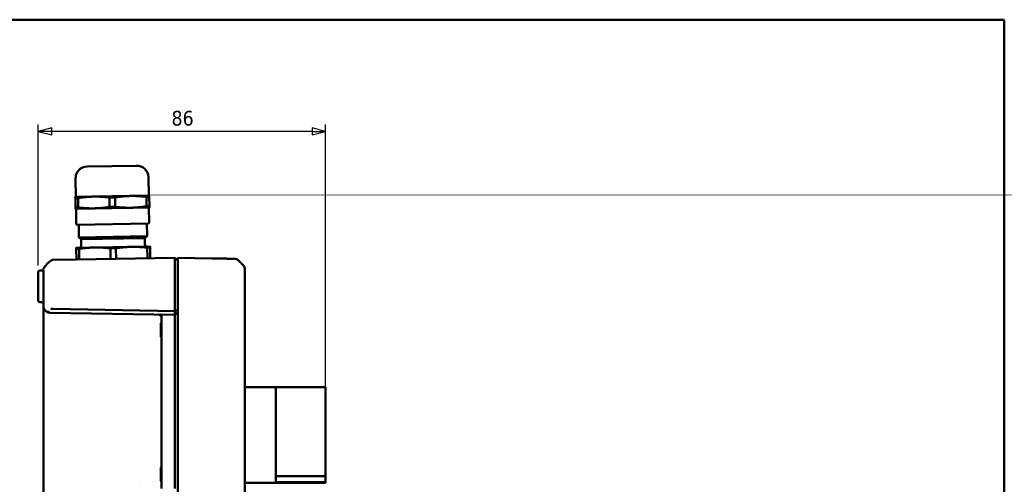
# Model space of a CAD drawing. Header units: millimetres. Extents: x 20 to 574, y 18 to 400.
# Tile 16 of 16: x 281 to 574, y 262 to 400. Entities that reach past the tile are written whole.
import ezdxf

# ---------------------------------------------------------------- set-up
doc = ezdxf.new("R2010")
doc.units = ezdxf.units.MM
doc.header["$LTSCALE"] = 2
for name, color, linetype, lineweight in [('Border (ISO)', 7, 'Continuous', 50), ('Dimension (ISO)', 7, 'Continuous', 25), ('Visible (ISO)', 7, 'Continuous', 50)]:
    doc.layers.add(name, color=color, linetype=linetype, lineweight=lineweight)
doc.styles.add('Note Text (ISO)', font='tahoma.ttf')
doc.dimstyles.new('Default (ISO)', dxfattribs={"dimscale": 2, "dimtxt": 2.2, "dimasz": 2, "dimexe": 1, "dimexo": 1, "dimgap": 0.762, "dimtad": 1, "dimdec": 1, "dimrnd": 1e-08, "dimtxsty": 'Note Text (ISO)', "dimblk": 'Filled-1', "dimcen": 0.09, "dimdle": 10, "dimclrd": 256, "dimclre": 256, "dimclrt": 256, "dimadec": 0, "dimazin": 0, "dimtfac": 0.863636, "dimtdec": 0, "dimtmove": 0, "dimatfit": 3, "dimfxl": 1, "dimtolj": 1, "dimlwd": -1, "dimlwe": -1, "dimarcsym": 0})

# ---------------------------------------------------------------- blocks, each defined once
blk = doc.blocks.new('Borders Border')
at = {"layer": 'Border (ISO)'}
for p, q in [((10, 200), (287, 200)), ((287, 200), (287, 10))]:
    blk.add_line(p, q, dxfattribs=at)
blk = doc.blocks.new('Filled-1')
at = {"color": 0}
for p, q in [((0, 0), (-1, 0.25)), ((-1, 0.25), (-1, -0.25)), ((-1, 0), (0, 0)), ((-1, -0.25), (0, 0))]:
    blk.add_line(p, q, dxfattribs=at)
at = {"color": 0, "flags": 128}
blk.add_lwpolyline([(-1, -0.25), (0, 0), (-1, 0.25), (-1, -0.25)], dxfattribs=at)
at = {"color": 0}
blk.add_solid([(-1, -0.25), (0, 0), (-1, 0.25), (-1, -0.25)], dxfattribs=at)
blk = doc.blocks.new('*D9')
at = {"layer": 'Defpoints', "color": 0, "transparency": 16777216}
for p in [(286.38, 366.73), (286.38, 324.78), (371.88, 288.03)]:
    blk.add_point(p, dxfattribs=at)
at = {"layer": 'Dimension (ISO)', "transparency": 16777216}
for p, q in [((286.38, 326.78), (286.38, 368.73)), ((367.88, 366.73), (290.38, 366.73)), ((371.88, 290.03), (371.88, 368.73))]:
    blk.add_line(p, q, dxfattribs=at)
at = {"layer": 'Dimension (ISO)', "transparency": 16777216, "xscale": 4, "yscale": 4, "zscale": 4, "rotation": 180}
blk.add_blockref('Filled-1', (286.38, 366.73), dxfattribs=at)
at = {"layer": 'Dimension (ISO)', "transparency": 16777216, "xscale": 4, "yscale": 4, "zscale": 4}
blk.add_blockref('Filled-1', (371.88, 366.73), dxfattribs=at)
at = {"layer": 'Dimension (ISO)', "transparency": 16777216, "insert": (326.04, 372.85), "char_height": 4.4, "attachment_point": 1, "style": 'Note Text (ISO)'}
blk.add_mtext('\\A1;86', dxfattribs=at)

msp = doc.modelspace()

# ---------------------------------------------------------------- linework, layer by layer
at = {"layer": 'Visible (ISO)'}
for p, q in [((300.89, 356.24), (315.59, 356.5)), ((297.46, 352.68), (297.55, 347.18)), ((319.15, 353.06), (319.25, 347.56)), ((297.4, 347.18), (302.9, 347.28)), ((298.24, 346.86), (297.41, 346.85)), ((297.41, 346.85), (297.46, 344.02)), ((298.29, 344.03), (298.24, 346.86)), ((302.9, 347.28), (313.9, 347.47)), ((309.24, 347.05), (307.57, 347.02)), ((307.57, 347.02), (307.62, 344.19)), ((309.29, 344.22), (309.24, 347.05)), ((313.9, 347.47), (319.4, 347.56)), ((319.4, 347.23), (318.57, 347.22)), ((318.57, 347.22), (318.62, 344.39)), ((319.45, 344.4), (319.4, 347.23)), ((297.46, 344.02), (298.29, 344.03)), ((302.96, 343.78), (297.46, 343.68)), ((297.61, 343.68), (297.69, 339.08)), ((313.96, 343.97), (302.96, 343.78)), ((307.62, 344.19), (309.29, 344.22)), ((319.46, 344.07), (313.96, 343.97)), ((318.62, 344.39), (319.45, 344.4)), ((319.31, 344.06), (319.39, 339.46)), ((297.9, 338.89), (319.19, 339.26)), ((298.46, 335.09), (298.4, 338.9)), ((318.76, 335.45), (318.69, 339.25)), ((298.46, 335.09), (318.76, 335.45)), ((299.12, 334.56), (298.46, 335.09)), ((318.12, 334.89), (299.12, 334.56)), ((299.17, 332.76), (299.14, 334.56)), ((318.13, 333.09), (318.1, 334.89)), ((318.12, 334.89), (318.76, 335.45)), ((297.67, 332.03), (303.16, 332.13)), ((298.5, 331.71), (297.67, 331.7)), ((297.73, 328.53), (297.67, 331.7)), ((298.56, 328.55), (298.5, 331.71)), ((303.16, 332.13), (314.16, 332.32)), ((309.5, 331.9), (307.84, 331.87)), ((307.89, 328.71), (307.84, 331.87)), ((309.56, 328.74), (309.5, 331.9)), ((314.16, 332.32), (319.66, 332.41)), ((319.67, 332.08), (318.84, 332.07)), ((318.89, 328.9), (318.84, 332.07)), ((319.72, 328.92), (319.67, 332.08)), ((297.75, 328.53), (290.73, 328.41)), ((327.08, 329.04), (297.75, 328.53)), ((327.08, 329.04), (327.88, 328.24)), ((327.08, 328.81), (327.08, 328.81)), ((327.08, 326.83), (327.08, 328.81)), ((327.88, 328.81), (327.88, 329.04)), ((338.01, 328.87), (327.88, 329.04)), ((327.88, 328.81), (327.88, 326.83)), ((287.89, 325.66), (287.89, 325.66)), ((327.08, 326.83), (327.08, 326.83)), ((327.08, 313.18), (327.08, 326.19)), ((327.88, 326.19), (327.88, 326.83)), ((327.88, 326.19), (327.88, 245.9)), ((286.38, 319.54), (286.38, 324.78)), ((287.41, 325.29), (286.87, 325.28)), ((286.38, 319.54), (286.38, 317.81)), ((286.38, 316.31), (286.38, 317.81)), ((287.88, 318.38), (287.88, 314.69)), ((347.88, 253.37), (347.88, 318.72)), ((286.87, 315.81), (287.39, 315.8)), ((287.88, 307.75), (287.88, 314.69)), ((290.73, 313.81), (327.08, 313.18)), ((327.08, 312.04), (289.85, 312.69)), ((323.08, 311.82), (323.08, 260.27)), ((327.08, 313.18), (327.88, 313.51)), ((327.08, 313.18), (327.08, 312.04)), ((327.08, 312.04), (327.88, 312.84)), ((327.08, 260.34), (327.08, 311.74)), ((322.88, 309.54), (323.08, 309.74)), ((322.88, 305.54), (322.88, 309.54)), ((287.88, 307.75), (287.88, 264.34)), ((322.88, 305.54), (323.08, 305.34)), ((347.88, 290.5), (357.08, 290.5)), ((357.08, 262), (357.08, 290.5)), ((357.08, 290.49), (371.88, 290.49)), ((371.88, 290.49), (371.88, 290.12)), ((371.88, 290.12), (371.88, 288.03)), ((371.88, 289.63), (371.89, 289.63)), ((371.88, 263.97), (371.88, 288.03)), ((371.89, 288.18), (371.89, 289.63)), ((371.89, 288.18), (371.89, 279.51)), ((371.89, 278.15), (371.89, 279.51)), ((371.88, 278.15), (371.89, 278.15)), ((287.88, 257.39), (287.88, 264.34)), ((322.88, 266.54), (323.08, 266.74)), ((322.88, 262.54), (322.88, 266.54)), ((371.88, 263.97), (357.08, 263.97)), ((371.88, 263.97), (371.88, 262.2)), ((316.74, 262.51), (316.74, 262.51)), ((322.88, 262.54), (323.08, 262.34)), ((347.88, 262), (357.08, 262)), ((371.88, 262.2), (357.08, 262.2)), ((357.08, 262.02), (371.88, 262.02)), ((371.88, 262.2), (371.88, 262.02))]:
    msp.add_line(p, q, dxfattribs=at)
for centre, radius, start, end in [((300.95, 352.74), 3.5, 91, 181), ((315.65, 353), 3.5, 1, 91), ((297.89, 339.09), 0.2, 181, 271), ((319.19, 339.46), 0.2, 271, 1), ((298.47, 332.75), 0.7, 271, 1), ((318.83, 333.1), 0.7, 181, 271), ((290.75, 327.41), 1, 90.9977, 130.0477), ((336.01, 317.03), 15, 39.0477, 49.9353), ((287.41, 325.79), 0.5, 271, 349.4842), ((299.75, 316.69), 15, 130.0478, 140.9569), ((346.88, 325.85), 1, 0.0073, 38.5528), ((286.88, 324.78), 0.5, 91, 180), ((286.88, 316.31), 0.5, 180, 269), ((287.38, 315.3), 0.5, 0, 89), ((289.88, 314.69), 2, 267.9604, 269), ((322.78, 311.82), 0.3, 0, 89)]:
    msp.add_arc(centre, radius, start, end, dxfattribs=at)
for centre, major_axis, ratio, start_param, end_param in [((345.02, 327.74), (0.646, 0.763), 0.999999, 0, 0.684758), ((288.88, 325.51), (-1, 0), 0.999994, 5.608873, 6.138132), ((320.74, 262.71), (-0.35, 2.71), 0.118427, 1.657701, 1.657744), ((320.74, 262.71), (0.35, -2.71), 0.118428, 1.448137, 1.448185)]:
    msp.add_ellipse(centre, major_axis=major_axis, ratio=ratio, start_param=start_param, end_param=end_param, dxfattribs=at)
for points, weights in [([(297.4, 347.18), (297.4, 347.18), (297.41, 346.85)], [1, 1.08574144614, 1.1154562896]), ([(298.24, 346.86), (300.69, 347.24), (302.9, 347.28)], [1.1154562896, 1.08574144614, 1]), ([(302.9, 347.28), (305.11, 347.32), (307.57, 347.02)], [1, 1.08574144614, 1.1154562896]), ([(309.24, 347.05), (311.69, 347.43), (313.9, 347.47)], [1.1154562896, 1.08574144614, 1]), ([(313.9, 347.47), (316.11, 347.51), (318.57, 347.22)], [1, 1.08574144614, 1.1154562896]), ([(319.4, 347.23), (319.4, 347.56), (319.4, 347.56)], [1.1154562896, 1.08574144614, 1]), ([(297.46, 344.02), (297.46, 343.68), (297.46, 343.68)], [1.1154562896, 1.08574144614, 1]), ([(302.96, 343.78), (300.75, 343.74), (298.29, 344.03)], [1, 1.08574144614, 1.1154562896]), ([(307.62, 344.19), (305.17, 343.82), (302.96, 343.78)], [1.1154562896, 1.08574144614, 1]), ([(313.96, 343.97), (311.75, 343.93), (309.29, 344.22)], [1, 1.08574144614, 1.1154562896]), ([(318.62, 344.39), (316.17, 344.01), (313.96, 343.97)], [1.1154562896, 1.08574144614, 1]), ([(319.46, 344.07), (319.46, 344.07), (319.45, 344.4)], [1, 1.08574144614, 1.1154562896]), ([(297.67, 332.03), (297.67, 332.03), (297.67, 331.7)], [1, 1.08574144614, 1.1154562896]), ([(298.5, 331.71), (300.96, 332.09), (303.16, 332.13)], [1.1154562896, 1.08574144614, 1]), ([(303.16, 332.13), (305.37, 332.17), (307.84, 331.87)], [1, 1.08574144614, 1.1154562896]), ([(309.5, 331.9), (311.95, 332.28), (314.16, 332.32)], [1.1154562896, 1.08574144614, 1]), ([(314.16, 332.32), (316.37, 332.36), (318.84, 332.07)], [1, 1.08574144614, 1.1154562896]), ([(319.67, 332.08), (319.66, 332.41), (319.66, 332.41)], [1.1154562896, 1.08574144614, 1])]:
    msp.add_rational_spline(points, weights, degree=2, dxfattribs=at)
for points, knots in [([(327.08, 329.04), (327.08, 329.04), (327.08, 329.02), (327.08, 328.98), (327.08, 328.95), (327.08, 328.89), (327.08, 328.81)], [-0.03325331, -0.03325331, -0.03325331, -0.03325331, 0, 0, 0, 0.03324759, 0.03324759, 0.03324759, 0.03324759]), ([(345.03, 328.74), (345.03, 328.74), (345.03, 328.74), (345.02, 328.74), (345.01, 328.74), (345, 328.74), (345, 328.75), (344.94, 328.75), (344.87, 328.75), (344.76, 328.75), (344.76, 328.75), (344.68, 328.75), (344.58, 328.75), (344.42, 328.76), (344.36, 328.76), (344.1, 328.76), (343.86, 328.76), (343.57, 328.77), (343.55, 328.77), (343.2, 328.78), (342.81, 328.78), (341.97, 328.8), (341.53, 328.81), (340.88, 328.82), (340.69, 328.82), (340.49, 328.82), (340.48, 328.82), (340.42, 328.82), (340.38, 328.83), (340.08, 328.83), (339.83, 328.84), (339.3, 328.84), (339.03, 328.85), (338.64, 328.86), (338.39, 328.86), (338.15, 328.86), (338.02, 328.87), (338.02, 328.87), (338.01, 328.87)], [0.005495, 0.005495, 0.005495, 0.005495, 0.048202, 0.048202, 0.064685, 0.064685, 0.086955, 0.086955, 0.200944, 0.200944, 0.204625, 0.204625, 0.28742, 0.28742, 0.328942, 0.328942, 0.465569, 0.465569, 0.473816, 0.473816, 0.6392, 0.6392, 0.796243, 0.796243, 0.857767, 0.857767, 0.861094, 0.861094, 0.875244, 0.875244, 0.955695, 0.955695, 1.038044, 1.038044, 1.074301, 1.110559, 1.110559, 1.113076, 1.113076, 1.113076, 1.113076]), ([(327.08, 326.83), (327.08, 326.74), (327.08, 326.63), (327.08, 326.53), (327.08, 326.43), (327.08, 326.31), (327.08, 326.19)], [-0.03324749, -0.03324749, -0.03324749, -0.03324749, 0, 0, 0, 0.03325342, 0.03325342, 0.03325342, 0.03325342]), ([(347.88, 318.72), (347.88, 318.8), (347.88, 318.88), (347.88, 318.97), (347.88, 318.98), (347.88, 319.33), (347.88, 319.67), (347.88, 320.31), (347.88, 320.62), (347.88, 321.2), (347.88, 321.47), (347.88, 321.99), (347.88, 322.23), (347.88, 322.46), (347.88, 322.47), (347.88, 322.48), (347.88, 322.48), (347.88, 322.95), (347.88, 323.38), (347.88, 323.96), (347.88, 324.14), (347.88, 324.48), (347.88, 324.64), (347.88, 324.78), (347.88, 324.79), (347.88, 324.79), (347.88, 324.8), (347.88, 325.1), (347.88, 325.34), (347.88, 325.6), (347.88, 325.68), (347.88, 325.8), (347.88, 325.84), (347.88, 325.85), (347.88, 325.85), (347.88, 325.85), (347.88, 325.85), (347.88, 325.85)], [0, 0, 0, 0, 0.024406, 0.024406, 0.027691, 0.027691, 0.129561, 0.129561, 0.223663, 0.223663, 0.311971, 0.311971, 0.392466, 0.392466, 0.395262, 0.395262, 0.396106, 0.396106, 0.558749, 0.558749, 0.639717, 0.639717, 0.721334, 0.721334, 0.722176, 0.722176, 0.726364, 0.726364, 0.893524, 0.893524, 0.98701, 0.98701, 1.088493, 1.088493, 1.091777, 1.091777, 1.116489, 1.116489, 1.116489, 1.116489]), ([(287.88, 325.38), (287.88, 325.33), (287.88, 325.28), (287.88, 325.15), (287.88, 325.09), (287.88, 324.88), (287.88, 324.73), (287.88, 324.54), (287.88, 324.52), (287.88, 324.36), (287.88, 324.19), (287.88, 323.83), (287.88, 323.63), (287.88, 323.21), (287.88, 322.99), (287.88, 322.56), (287.88, 322.34), (287.88, 322.09), (287.88, 322.08), (287.88, 321.69), (287.88, 321.3), (287.88, 320.74), (287.88, 320.58), (287.88, 320.13), (287.88, 319.54), (287.88, 318.93), (287.88, 318.61), (287.88, 318.59), (287.88, 318.51), (287.88, 318.44), (287.88, 318.38)], [-0.9808556, -0.9808556, -0.9808556, -0.9808556, -0.9128777, -0.9128777, -0.850592, -0.850592, -0.7452785, -0.7452785, -0.7379223, -0.7379223, -0.6494918, -0.6494918, -0.5591895, -0.5591895, -0.4730362, -0.4730362, -0.3922352, -0.3922352, -0.3871935, -0.3871935, -0.257537, -0.257537, -0.2072906, -0.2072906, -0.1161938, -0.025097, -0.025097, -0.0194828, -0.0194828, 0.000157, 0.000157, 0.000157, 0.000157]), ([(288.03, 313.94), (288.23, 313.46), (288.8, 312.9), (289.5, 312.71), (289.81, 312.69)], [-0.3327243, -0.3327243, -0.3327243, -0.3327243, -0.2041663, -0.1077478, -0.1077478, -0.1077478, -0.1077478]), ([(290.73, 313.81), (290.7, 313.81), (290.66, 313.81), (290.63, 313.81), (290.6, 313.82), (290.57, 313.82), (290.54, 313.82), (290.5, 313.83), (290.47, 313.83), (290.44, 313.84), (290.42, 313.84), (290.41, 313.84), (290.4, 313.84), (290.37, 313.85), (290.33, 313.86), (290.3, 313.86), (290.26, 313.87), (290.23, 313.88), (290.2, 313.89), (290.16, 313.89), (290.13, 313.9), (290.1, 313.91)], [0.00010228, 0.00010228, 0.00010228, 0.00010228, 0.00958001, 0.00958001, 0.00958001, 0.01944419, 0.01944419, 0.01944419, 0.02987185, 0.02987185, 0.02987185, 0.03379448, 0.03379448, 0.03379448, 0.04511352, 0.04511352, 0.04511352, 0.0568032, 0.0568032, 0.0568032, 0.069037, 0.069037, 0.069037, 0.069037]), ([(290.73, 313.81), (290.73, 313.81), (290.73, 313.81), (290.73, 313.81), (290.73, 313.81), (290.73, 313.81)], [-0.0006545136, -0.0006545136, -0.0006545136, -0.0006545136, -0.0003277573, -0.0003277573, -0.0000009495, -0.0000009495, -0.0000009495, -0.0000009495]), ([(289.52, 312.78), (289.5, 312.79), (289.49, 312.81), (289.47, 312.83), (289.46, 312.84), (289.44, 312.85), (289.43, 312.87), (289.42, 312.88), (289.41, 312.89), (289.4, 312.91), (289.39, 312.93), (289.37, 312.95), (289.36, 312.98), (289.35, 313), (289.33, 313.03), (289.32, 313.05), (289.31, 313.08), (289.3, 313.11), (289.3, 313.13), (289.29, 313.16), (289.28, 313.19), (289.28, 313.22)], [0, 0, 0, 0, 0.00823078, 0.00823078, 0.00823078, 0.01416986, 0.01416986, 0.01416986, 0.01953194, 0.01953194, 0.01953194, 0.02796382, 0.02796382, 0.02796382, 0.03639569, 0.03639569, 0.03639569, 0.04499509, 0.04499509, 0.04499509, 0.05343976, 0.05343976, 0.05343976, 0.05343976]), ([(289.81, 312.69), (289.75, 312.7), (289.7, 312.7), (289.62, 312.73), (289.6, 312.73), (289.56, 312.75), (289.54, 312.76), (289.52, 312.78)], [0, 0, 0, 0, 0.01671484, 0.01671484, 0.02449681, 0.02449681, 0.03149756, 0.03149756, 0.03149756, 0.03149756]), ([(323.08, 311.13), (323.08, 311.13), (323.08, 311.13), (323.08, 311.13), (323.08, 311.13), (323.08, 311.13), (323.08, 311.13), (323.08, 311.13), (323.08, 311.13), (323.08, 311.13), (323.08, 311.14), (323.08, 311.14), (323.08, 311.14), (323.08, 311.16), (323.08, 311.17), (323.08, 311.21), (323.07, 311.25), (323.06, 311.37), (323.03, 311.47), (322.94, 311.66), (322.87, 311.75), (322.73, 311.9), (322.64, 311.96), (322.46, 312.06), (322.35, 312.1), (322.21, 312.12), (322.17, 312.13), (322.14, 312.13)], [0, 0, 0, 0, 0.0000119, 0.0000119, 0.0000524, 0.0000524, 0.0000924, 0.0000924, 0.0002124, 0.0002124, 0.0005724, 0.0005724, 0.0016525, 0.0016525, 0.0048929, 0.0048929, 0.0146248, 0.0146248, 0.0440979, 0.0440979, 0.076556, 0.076556, 0.1076135, 0.1076135, 0.1400406, 0.1400406, 0.150857, 0.150857, 0.150857, 0.150857]), ([(327.08, 312.04), (327.08, 312.04), (327.08, 312.04), (327.08, 312.01), (327.08, 311.98), (327.08, 311.96), (327.08, 311.93), (327.08, 311.9), (327.08, 311.82), (327.08, 311.78), (327.08, 311.74)], [0.15823734, 0.15823734, 0.15823734, 0.15823734, 0.16953725, 0.16953725, 0.18083766, 0.18083766, 0.18083766, 0.19213807, 0.19213807, 0.20343798, 0.20343798, 0.20343798, 0.20343798])]:
    msp.add_open_spline(points, degree=3, knots=knots, dxfattribs=at)
msp.add_open_spline([(287.88, 314.69), (287.88, 314.44), (287.93, 314.18), (288.03, 313.94)], degree=3, dxfattribs=at)

# ---------------------------------------------------------------- block references
at = {"xscale": 2, "yscale": 2, "zscale": 2}
msp.add_blockref('Borders Border', (0, 0), dxfattribs=at)

# ---------------------------------------------------------------- dimensions: what is measured, and where the dimension line sits
at = {"layer": 'Dimension (ISO)'}
dim = msp.add_linear_dim(base=(286.38052205, 366.72879187), p1=(371.88052205, 288.02840678), p2=(286.38052205, 324.77627895), angle=180, dimstyle='Default (ISO)', override={"dimgap": 0.762, "dimdec": 0, "dimtol": 0, "dimlim": 0, "dimtp": 0, "dimtm": 0, "dimtdec": 0, "dimtofl": 0, "dimatfit": 1}, dxfattribs=at)
dim.commit()
dim.dimension.update_dxf_attribs({"geometry": '*D9', "text_midpoint": (329.13052205, 366.72879187), "dimtype": 160})

doc.saveas('drawing.dxf')
